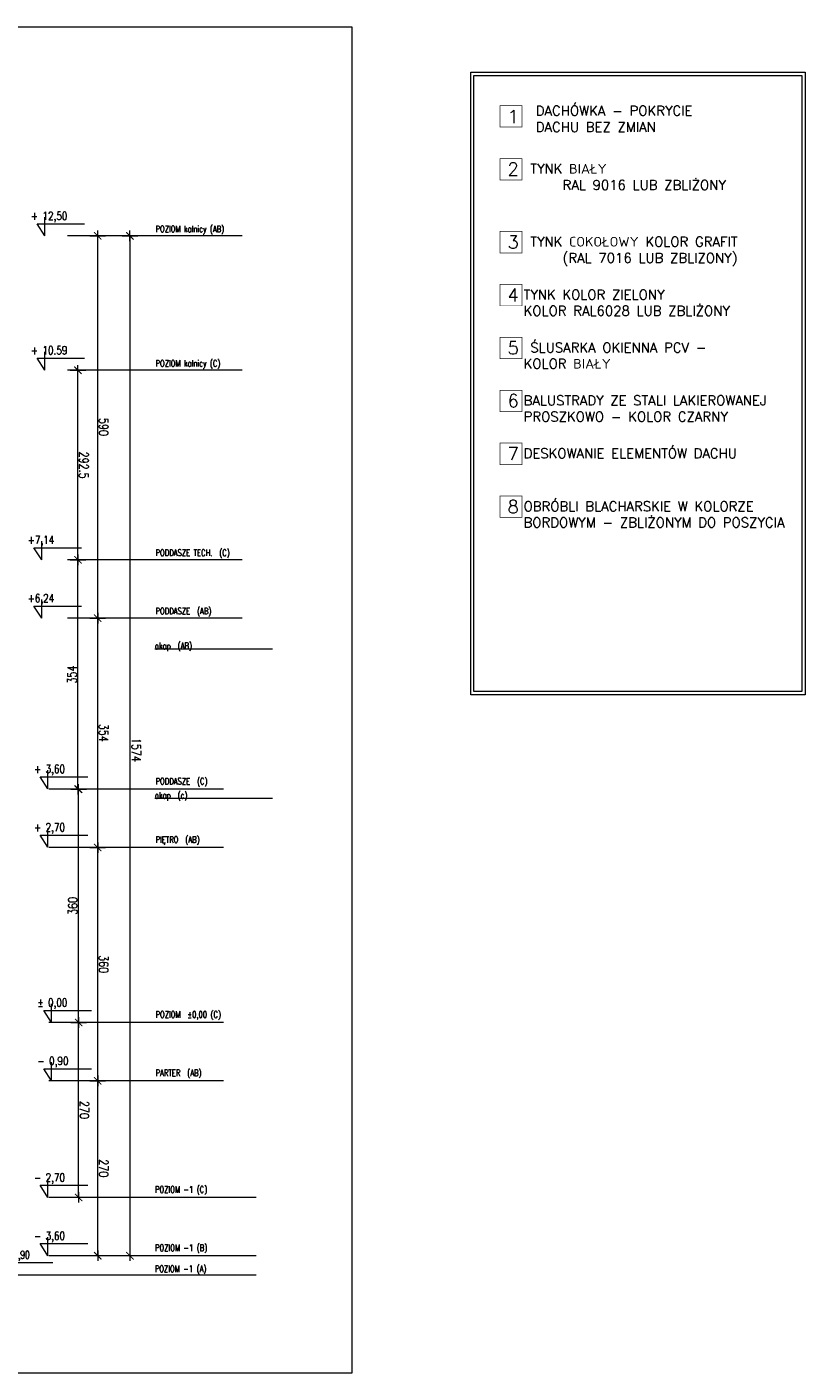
# Model space of a CAD drawing. Header units: millimetres. Extents: x -82287 to 177822, y -399756 to 0.
# Tile 80 of 228: x 82249 to 83450, y -241777 to -239700. Entities that reach past the tile are written whole.
import ezdxf
from ezdxf.enums import TextEntityAlignment as Align

# ---------------------------------------------------------------- set-up
doc = ezdxf.new("R2010")
doc.units = ezdxf.units.MM
doc.header["$MEASUREMENT"] = 0
doc.layers.get('DEFPOINTS').update_dxf_attribs({"lineweight": 50})
doc.layers.add('FL_XREF', color=252, linetype='Continuous')
for name, color, linetype, lineweight in [('SUŁOSZOWA - PB 21 03$0$! opisy okien elewacja', 251, 'Continuous', 0), ('SUŁOSZOWA - PB 21 03$0$!! 0_bloki rzędnych', 251, 'Continuous', 0), ('SUŁOSZOWA - PB 21 03$0$!! 0_Opis_pom', 251, 'Continuous', 0), ('SUŁOSZOWA - PB 21 03$0$!! 1_OPIS POM NOWE', 251, 'Continuous', 0), ('SUŁOSZOWA - PB 21 03$0$!!_1  OPISY ELEWACJE', 251, 'Continuous', 0), ('SUŁOSZOWA - PB 21 03$0$0-rzedne-blok', 251, 'Continuous', 0), ('SUŁOSZOWA - PB 21 03$0$Ramka', 251, 'Continuous', 0)]:
    doc.layers.add(name, color=color, linetype=linetype, lineweight=lineweight)
doc.layers.add('SUŁOSZOWA - PB 21 03$0$ND', color=251, linetype='Continuous', lineweight=0, plot=False)
doc.styles.add('SUŁOSZOWA - PB 21 03$0$ARIAL', font='tahoma.ttf')
doc.styles.add('SUŁOSZOWA - PB 21 03$0$DEUTSCH', font='SIMPLEX8')
doc.styles.add('SUŁOSZOWA - PB 21 03$0$SIMPLEX', font='simplex.shx', dxfattribs={"width": 0.77})
doc.styles.add('SUŁOSZOWA - PB 21 03$0$TXT', font='simplex.shx')
doc.dimstyles.new('SUŁOSZOWA - PB 21 03$0$OL PB 100', dxfattribs={"dimscale": 4, "dimtxt": 3.5, "dimasz": 0.2, "dimexe": 10, "dimexo": 10, "dimgap": 0.5, "dimtad": 1, "dimdec": 1, "dimrnd": 0.5, "dimzin": 9, "dimdsep": 46, "dimtxsty": 'SUŁOSZOWA - PB 21 03$0$SIMPLEX', "dimblk": 'SUŁOSZOWA - PB 21 03$0$thick_MSz', "dimcen": 0.05, "dimdle": 8, "dimse1": 1, "dimse2": 1, "dimclrd": 256, "dimclre": 256, "dimclrt": 3, "dimadec": 1, "dimazin": 2, "dimtfac": 1, "dimtdec": 1, "dimtix": 1, "dimtofl": 0, "dimtmove": 2, "dimatfit": 3, "dimldrblk": 'SUŁOSZOWA - PB 21 03$0$thick_MSz', "dimfxl": 10, "dimfxlon": 1, "dimtolj": 1, "dimlwd": -1, "dimlwe": -1, "dimarcsym": 0})

# ---------------------------------------------------------------- blocks, each defined once
blk = doc.blocks.new('SUŁOSZOWA - PB 21 03$0$thick_MSz')
for p, q in [((-10, 0), (10, 0)), ((0, 15), (0, -15))]:
    blk.add_line(p, q)
at = {"const_width": 2, "elevation": 2}
blk.add_lwpolyline([(-7.1, -7.1), (7.1, 7.1)], dxfattribs=at)
blk = doc.blocks.new('*D72')
at = {"layer": 'DEFPOINTS', "color": 0, "ltscale": 100, "transparency": 16777216}
for p in [(15576.3, 8739.9), (15576.3, 8648.5), (15846.3, 8648.5)]:
    blk.add_point(p, dxfattribs=at)
at = {"layer": 'SUŁOSZOWA - PB 21 03$0$ND', "ltscale": 100, "transparency": 16777216}
blk.add_line((15845.5, 8739.9), (15577.1, 8739.9), dxfattribs=at)
at = {"layer": 'SUŁOSZOWA - PB 21 03$0$ND', "ltscale": 100, "transparency": 16777216, "xscale": 0.8, "yscale": 0.8, "zscale": 0.8}
for p, rotation in [((15576.3, 8739.9), 180.0000000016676), ((15846.3, 8739.9), 1.667546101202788e-09)]:
    blk.add_blockref('SUŁOSZOWA - PB 21 03$0$thick_MSz', p, dxfattribs=dict(at, rotation=rotation))
at = {"layer": 'SUŁOSZOWA - PB 21 03$0$ND', "color": 3, "ltscale": 100, "transparency": 16777216, "insert": (15711.3, 8748.9), "char_height": 14, "attachment_point": 5, "rotation": 0, "style": 'SUŁOSZOWA - PB 21 03$0$SIMPLEX'}
blk.add_mtext('\\A1;270', dxfattribs=at)
blk = doc.blocks.new('SUŁOSZOWA - PB 21 03$0$D_kota')
for p, q in [((8.7, 0), (8.7, 23)), ((-0.8, 15), (8.7, 15)), ((8.7, 0), (-0.8, 15))]:
    blk.add_line(p, q)
blk.add_lwpolyline([(-0.8, 15), (57.9, 15)])
at = {"style": 'SUŁOSZOWA - PB 21 03$0$DEUTSCH', "width": 0.8}
blk.add_attdef('POZ.ARCH', (7.3, 19.7), '', height=10, dxfattribs=at)
blk = doc.blocks.new('*D73')
at = {"layer": 'DEFPOINTS', "color": 0, "ltscale": 100, "transparency": 16777216}
for p in [(15846.3, 8789.5), (14272.3, 8752.2), (15846.3, 8606.6)]:
    blk.add_point(p, dxfattribs=at)
at = {"layer": 'SUŁOSZOWA - PB 21 03$0$ND', "ltscale": 100, "transparency": 16777216}
blk.add_line((14273.1, 8789.5), (15845.5, 8789.5), dxfattribs=at)
at = {"layer": 'SUŁOSZOWA - PB 21 03$0$ND', "ltscale": 100, "transparency": 16777216, "xscale": 0.8, "yscale": 0.8, "zscale": 0.8}
for p, rotation in [((14272.3, 8789.5), 180.0000000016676), ((15846.3, 8789.5), 1.667517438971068e-09)]:
    blk.add_blockref('SUŁOSZOWA - PB 21 03$0$thick_MSz', p, dxfattribs=dict(at, rotation=rotation))
at = {"layer": 'SUŁOSZOWA - PB 21 03$0$ND', "color": 3, "ltscale": 100, "transparency": 16777216, "insert": (15065.7, 8799.5), "char_height": 14, "attachment_point": 5, "rotation": 0, "style": 'SUŁOSZOWA - PB 21 03$0$SIMPLEX'}
blk.add_mtext('\\A1;1574', dxfattribs=at)
blk = doc.blocks.new('*D74')
at = {"layer": 'DEFPOINTS', "color": 0, "ltscale": 100, "transparency": 16777216}
for p in [(15216.3, 8739.9), (15216.3, 8648.5), (15576.3, 8648.5)]:
    blk.add_point(p, dxfattribs=at)
at = {"layer": 'SUŁOSZOWA - PB 21 03$0$ND', "ltscale": 100, "transparency": 16777216}
blk.add_line((15575.5, 8739.9), (15217.1, 8739.9), dxfattribs=at)
at = {"layer": 'SUŁOSZOWA - PB 21 03$0$ND', "ltscale": 100, "transparency": 16777216, "xscale": 0.8, "yscale": 0.8, "zscale": 0.8}
for p, rotation in [((15216.3, 8739.9), 180.0000000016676), ((15576.3, 8739.9), 1.667546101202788e-09)]:
    blk.add_blockref('SUŁOSZOWA - PB 21 03$0$thick_MSz', p, dxfattribs=dict(at, rotation=rotation))
at = {"layer": 'SUŁOSZOWA - PB 21 03$0$ND', "color": 3, "ltscale": 100, "transparency": 16777216, "insert": (15396.3, 8748.9), "char_height": 14, "attachment_point": 5, "rotation": 0, "style": 'SUŁOSZOWA - PB 21 03$0$SIMPLEX'}
blk.add_mtext('\\A1;360', dxfattribs=at)
blk = doc.blocks.new('*D75')
at = {"layer": 'DEFPOINTS', "color": 0, "ltscale": 100, "transparency": 16777216}
for p in [(14862.3, 8739.9), (14862.3, 8648.6), (15216.3, 8648.5)]:
    blk.add_point(p, dxfattribs=at)
at = {"layer": 'SUŁOSZOWA - PB 21 03$0$ND', "ltscale": 100, "transparency": 16777216}
blk.add_line((15215.5, 8739.9), (14863.1, 8739.9), dxfattribs=at)
at = {"layer": 'SUŁOSZOWA - PB 21 03$0$ND', "ltscale": 100, "transparency": 16777216, "xscale": 0.8, "yscale": 0.8, "zscale": 0.8}
for p, rotation in [((14862.3, 8739.9), 180.0000000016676), ((15216.3, 8739.9), 1.667546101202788e-09)]:
    blk.add_blockref('SUŁOSZOWA - PB 21 03$0$thick_MSz', p, dxfattribs=dict(at, rotation=rotation))
at = {"layer": 'SUŁOSZOWA - PB 21 03$0$ND', "color": 3, "ltscale": 100, "transparency": 16777216, "insert": (15039.3, 8748.9), "char_height": 14, "attachment_point": 5, "rotation": 0, "style": 'SUŁOSZOWA - PB 21 03$0$SIMPLEX'}
blk.add_mtext('\\A1;354', dxfattribs=at)
blk = doc.blocks.new('*D76')
at = {"layer": 'DEFPOINTS', "color": 0, "ltscale": 100, "transparency": 16777216}
for p in [(14272.3, 8739.9), (14272.3, 8693), (14862.3, 8648.6)]:
    blk.add_point(p, dxfattribs=at)
at = {"layer": 'SUŁOSZOWA - PB 21 03$0$ND', "ltscale": 100, "transparency": 16777216}
blk.add_line((14861.5, 8739.9), (14273.1, 8739.9), dxfattribs=at)
at = {"layer": 'SUŁOSZOWA - PB 21 03$0$ND', "ltscale": 100, "transparency": 16777216, "xscale": 0.8, "yscale": 0.8, "zscale": 0.8}
for p, rotation in [((14272.3, 8739.9), 180.0000000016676), ((14862.3, 8739.9), 1.667546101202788e-09)]:
    blk.add_blockref('SUŁOSZOWA - PB 21 03$0$thick_MSz', p, dxfattribs=dict(at, rotation=rotation))
at = {"layer": 'SUŁOSZOWA - PB 21 03$0$ND', "color": 3, "ltscale": 100, "transparency": 16777216, "insert": (14567.3, 8748.9), "char_height": 14, "attachment_point": 5, "rotation": 0, "style": 'SUŁOSZOWA - PB 21 03$0$SIMPLEX'}
blk.add_mtext('\\A1;590', dxfattribs=at)
blk = doc.blocks.new('*D77')
at = {"layer": 'DEFPOINTS', "color": 0, "ltscale": 100, "transparency": 16777216}
for p in [(15486.3, 8710.4), (15486.3, 8648.5), (15756.3, 8648.5)]:
    blk.add_point(p, dxfattribs=at)
at = {"layer": 'SUŁOSZOWA - PB 21 03$0$ND', "ltscale": 100, "transparency": 16777216}
blk.add_line((15755.5, 8710.4), (15487.1, 8710.4), dxfattribs=at)
at = {"layer": 'SUŁOSZOWA - PB 21 03$0$ND', "ltscale": 100, "transparency": 16777216, "xscale": 0.8, "yscale": 0.8, "zscale": 0.8}
for p, rotation in [((15486.3, 8710.4), 180.0000000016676), ((15756.3, 8710.4), 1.667546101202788e-09)]:
    blk.add_blockref('SUŁOSZOWA - PB 21 03$0$thick_MSz', p, dxfattribs=dict(at, rotation=rotation))
at = {"layer": 'SUŁOSZOWA - PB 21 03$0$ND', "color": 3, "ltscale": 100, "transparency": 16777216, "insert": (15621.3, 8719.4), "char_height": 14, "attachment_point": 5, "rotation": 0, "style": 'SUŁOSZOWA - PB 21 03$0$SIMPLEX'}
blk.add_mtext('\\A1;270', dxfattribs=at)
blk = doc.blocks.new('*D78')
at = {"layer": 'DEFPOINTS', "color": 0, "ltscale": 100, "transparency": 16777216}
for p in [(15126.3, 8710.4), (15126.3, 8648.5), (15486.3, 8648.5)]:
    blk.add_point(p, dxfattribs=at)
at = {"layer": 'SUŁOSZOWA - PB 21 03$0$ND', "ltscale": 100, "transparency": 16777216}
blk.add_line((15485.5, 8710.4), (15127.1, 8710.4), dxfattribs=at)
at = {"layer": 'SUŁOSZOWA - PB 21 03$0$ND', "ltscale": 100, "transparency": 16777216, "xscale": 0.8, "yscale": 0.8, "zscale": 0.8, "rotation": 180}
blk.add_blockref('SUŁOSZOWA - PB 21 03$0$thick_MSz', (15126.3, 8710.4), dxfattribs=at)
at = {"layer": 'SUŁOSZOWA - PB 21 03$0$ND', "ltscale": 100, "transparency": 16777216, "xscale": 0.8, "yscale": 0.8, "zscale": 0.8}
blk.add_blockref('SUŁOSZOWA - PB 21 03$0$thick_MSz', (15486.3, 8710.4), dxfattribs=at)
at = {"layer": 'SUŁOSZOWA - PB 21 03$0$ND', "color": 3, "ltscale": 100, "transparency": 16777216, "insert": (15306.3, 8701.4), "char_height": 14, "attachment_point": 5, "rotation": 180, "style": 'SUŁOSZOWA - PB 21 03$0$SIMPLEX'}
blk.add_mtext('\\A1;360', dxfattribs=at)
blk = doc.blocks.new('*D79')
at = {"layer": 'DEFPOINTS', "color": 0, "ltscale": 100, "transparency": 16777216}
for p in [(14772.3, 8709.4), (14772.3, 8648.5), (15126.3, 8648.5)]:
    blk.add_point(p, dxfattribs=at)
at = {"layer": 'SUŁOSZOWA - PB 21 03$0$ND', "ltscale": 100, "transparency": 16777216}
blk.add_line((15125.5, 8709.4), (14773.1, 8709.4), dxfattribs=at)
at = {"layer": 'SUŁOSZOWA - PB 21 03$0$ND', "ltscale": 100, "transparency": 16777216, "xscale": 0.8, "yscale": 0.8, "zscale": 0.8, "rotation": 180}
blk.add_blockref('SUŁOSZOWA - PB 21 03$0$thick_MSz', (14772.3, 8709.4), dxfattribs=at)
at = {"layer": 'SUŁOSZOWA - PB 21 03$0$ND', "ltscale": 100, "transparency": 16777216, "xscale": 0.8, "yscale": 0.8, "zscale": 0.8}
blk.add_blockref('SUŁOSZOWA - PB 21 03$0$thick_MSz', (15126.3, 8709.4), dxfattribs=at)
at = {"layer": 'SUŁOSZOWA - PB 21 03$0$ND', "color": 3, "ltscale": 100, "transparency": 16777216, "insert": (14949.3, 8700.4), "char_height": 14, "attachment_point": 5, "rotation": 180, "style": 'SUŁOSZOWA - PB 21 03$0$SIMPLEX'}
blk.add_mtext('\\A1;354', dxfattribs=at)
blk = doc.blocks.new('*D80')
at = {"layer": 'DEFPOINTS', "color": 0, "ltscale": 100, "transparency": 16777216}
for p in [(14479.8, 8709.4), (14479.8, 8593.5), (14772.3, 8593.5)]:
    blk.add_point(p, dxfattribs=at)
at = {"layer": 'SUŁOSZOWA - PB 21 03$0$ND', "ltscale": 100, "transparency": 16777216}
blk.add_line((14771.5, 8709.4), (14480.6, 8709.4), dxfattribs=at)
at = {"layer": 'SUŁOSZOWA - PB 21 03$0$ND', "ltscale": 100, "transparency": 16777216, "xscale": 0.8, "yscale": 0.8, "zscale": 0.8, "rotation": 180}
blk.add_blockref('SUŁOSZOWA - PB 21 03$0$thick_MSz', (14479.8, 8709.4), dxfattribs=at)
at = {"layer": 'SUŁOSZOWA - PB 21 03$0$ND', "ltscale": 100, "transparency": 16777216, "xscale": 0.8, "yscale": 0.8, "zscale": 0.8}
blk.add_blockref('SUŁOSZOWA - PB 21 03$0$thick_MSz', (14772.3, 8709.4), dxfattribs=at)
at = {"layer": 'SUŁOSZOWA - PB 21 03$0$ND', "color": 3, "ltscale": 100, "transparency": 16777216, "insert": (14626.1, 8718.4), "char_height": 14, "attachment_point": 5, "style": 'SUŁOSZOWA - PB 21 03$0$SIMPLEX'}
blk.add_mtext('\\A1;292.5', dxfattribs=at)
blk = doc.blocks.new('SUŁOSZOWA - PB 21 03$0$POZIOMY BLOK')
for p, q in [((14909.91, 9009.49), (14909.91, 8828.06)), ((15140.67, 9009.49), (15140.67, 8828.06)), ((15756.32, 8984.49), (15756.32, 8664.25)), ((15846.32, 8984.49), (15846.32, 8664.25)), ((15876.32, 8984.49), (15876.32, 8664.25)), ((14272.32, 8962.8), (14272.32, 8693.05)), ((14479.8, 8962.8), (14479.8, 8693.05)), ((14772.32, 8962.8), (14772.32, 8693.05)), ((14862.32, 8962.8), (14862.32, 8693.05)), ((15126.32, 8934), (15126.32, 8664.25)), ((15216.32, 8934), (15216.32, 8664.25)), ((15486.32, 8934), (15486.32, 8664.25)), ((15576.32, 8934), (15576.32, 8664.25)), ((15876.32, 8682.25), (15876.32, 8611.49))]:
    blk.add_line(p, q)
at = {"layer": 'SUŁOSZOWA - PB 21 03$0$0-rzedne-blok'}
ref = blk.add_blockref('SUŁOSZOWA - PB 21 03$0$D_kota', (15486.32, 8657.67), dxfattribs=dict(at, xscale=1.250000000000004, yscale=1.250000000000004, zscale=1.250000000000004, rotation=90))
ref.add_attrib('POZ.ARCH', '%%p 0,00  ', (15461.74, 8646.85), dxfattribs={"layer": '0', "height": 12.5, "rotation": 90, "style": 'SUŁOSZOWA - PB 21 03$0$DEUTSCH', "width": 0.8})
ref = blk.add_blockref('SUŁOSZOWA - PB 21 03$0$D_kota', (15576.32, 8657.67), dxfattribs=dict(at, xscale=1.250000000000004, yscale=1.250000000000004, zscale=1.250000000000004, rotation=90))
ref.add_attrib('POZ.ARCH', '- 0,90  ', (15551.74, 8646.85), dxfattribs={"layer": '0', "height": 12.5, "rotation": 90, "style": 'SUŁOSZOWA - PB 21 03$0$DEUTSCH', "width": 0.8})
ref = blk.add_blockref('SUŁOSZOWA - PB 21 03$0$D_kota', (14272.32, 8647.32), dxfattribs=dict(at, xscale=1.250000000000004, yscale=1.250000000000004, zscale=1.250000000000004, rotation=90))
ref.add_attrib('POZ.ARCH', '+ 12,50', (14247.74, 8636.49), dxfattribs={"layer": '0', "height": 12.5, "rotation": 90, "style": 'SUŁOSZOWA - PB 21 03$0$DEUTSCH', "width": 0.8})
ref = blk.add_blockref('SUŁOSZOWA - PB 21 03$0$D_kota', (14479.8, 8647.32), dxfattribs=dict(at, xscale=1.250000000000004, yscale=1.250000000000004, zscale=1.250000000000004, rotation=90))
ref.add_attrib('POZ.ARCH', '+ 10.59', (14455.22, 8636.49), dxfattribs={"layer": '0', "height": 12.5, "rotation": 90, "style": 'SUŁOSZOWA - PB 21 03$0$DEUTSCH', "width": 0.8})
ref = blk.add_blockref('SUŁOSZOWA - PB 21 03$0$D_kota', (14772.32, 8642.51), dxfattribs=dict(at, xscale=1.250000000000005, yscale=1.250000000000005, zscale=1.250000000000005, rotation=90))
ref.add_attrib('POZ.ARCH', '+7,14', (14747.74, 8631.68), dxfattribs={"layer": '0', "height": 12.5, "rotation": 90, "style": 'SUŁOSZOWA - PB 21 03$0$DEUTSCH', "width": 0.8})
ref = blk.add_blockref('SUŁOSZOWA - PB 21 03$0$D_kota', (14862.32, 8642.51), dxfattribs=dict(at, xscale=1.250000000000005, yscale=1.250000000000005, zscale=1.250000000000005, rotation=90))
ref.add_attrib('POZ.ARCH', '+6,24', (14837.74, 8631.68), dxfattribs={"layer": '0', "height": 12.5, "rotation": 90, "style": 'SUŁOSZOWA - PB 21 03$0$DEUTSCH', "width": 0.8})
ref = blk.add_blockref('SUŁOSZOWA - PB 21 03$0$D_kota', (15125.85, 8652.26), dxfattribs=dict(at, xscale=1.250000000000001, yscale=1.250000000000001, zscale=1.250000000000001, rotation=89.99999992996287))
ref.add_attrib('POZ.ARCH', '+ 3,60', (15101.27, 8641.44), dxfattribs={"layer": '0', "height": 12.5, "rotation": 90, "style": 'SUŁOSZOWA - PB 21 03$0$DEUTSCH', "width": 0.8})
ref = blk.add_blockref('SUŁOSZOWA - PB 21 03$0$D_kota', (15215.85, 8652.26), dxfattribs=dict(at, xscale=1.250000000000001, yscale=1.250000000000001, zscale=1.250000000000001, rotation=89.99999992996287))
ref.add_attrib('POZ.ARCH', '+ 2,70', (15191.27, 8641.44), dxfattribs={"layer": '0', "height": 12.5, "rotation": 90, "style": 'SUŁOSZOWA - PB 21 03$0$DEUTSCH', "width": 0.8})
ref = blk.add_blockref('SUŁOSZOWA - PB 21 03$0$D_kota', (15756.32, 8652.26), dxfattribs=dict(at, xscale=1.250000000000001, yscale=1.250000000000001, zscale=1.250000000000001, rotation=89.99999992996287))
ref.add_attrib('POZ.ARCH', '- 2,70', (15731.74, 8641.44), dxfattribs={"layer": '0', "height": 12.5, "rotation": 90, "style": 'SUŁOSZOWA - PB 21 03$0$DEUTSCH', "width": 0.8})
ref = blk.add_blockref('SUŁOSZOWA - PB 21 03$0$D_kota', (15846.32, 8652.26), dxfattribs=dict(at, xscale=1.250000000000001, yscale=1.250000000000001, zscale=1.250000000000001, rotation=89.99999992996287))
ref.add_attrib('POZ.ARCH', '- 3,60', (15821.74, 8641.44), dxfattribs={"layer": '0', "height": 12.5, "rotation": 90, "style": 'SUŁOSZOWA - PB 21 03$0$DEUTSCH', "width": 0.8})
ref = blk.add_blockref('SUŁOSZOWA - PB 21 03$0$D_kota', (15875.5, 8597.99), dxfattribs=dict(at, xscale=1.250000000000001, yscale=1.250000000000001, zscale=1.250000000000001, rotation=89.99999992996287))
ref.add_attrib('POZ.ARCH', '- 3,90', (15850.92, 8587.16), dxfattribs={"layer": '0', "height": 12.5, "rotation": 90, "style": 'SUŁOSZOWA - PB 21 03$0$DEUTSCH', "width": 0.8})
at = {"style": 'SUŁOSZOWA - PB 21 03$0$SIMPLEX', "width": 0.77}
for s, p in [('POZIOM kalnicy (AB)', (14266.63, 8829.03, -0.04)), ('POZIOM kalnicy (C)', (14474.11, 8829.03, -0.04)), ('PODDASZE TECH.  (C)', (14766.35, 8829.03, -0.04)), ('POZIOM  %%P0,00 (C)', (15478.99, 8829.03, -0.04)), ('PODDASZE  (AB)', (14856.35, 8829.03, -0.04)), ('PODDASZE  (C)', (15118.99, 8829.03, -0.04)), ('PIĘTRO  (AB)', (15208.99, 8829.03, -0.04)), ('PARTER  (AB)', (15568.99, 8829.03, -0.04)), ('POZIOM -1 (C)', (15748.99, 8828.23, -0.04)), ('POZIOM -1 (B)', (15838.99, 8828.23, -0.04)), ('POZIOM -1 (A)', (15871.38, 8827.97, -0.04)), ('okap  (AB)', (14909.91, 8828.06)), ('okap  (c)', (15140.67, 8828.06))]:
    blk.add_text(s, height=10, rotation=90, dxfattribs=at).set_placement(p)
at = {"layer": 'SUŁOSZOWA - PB 21 03$0$ND', "ltscale": 100}
dim = blk.add_linear_dim(base=(15846.32, 8789.48), p1=(14272.32, 8752.23), p2=(15846.32, 8606.6), angle=180, dimstyle='SUŁOSZOWA - PB 21 03$0$OL PB 100', dxfattribs=at)
dim.commit()
dim.dimension.update_dxf_attribs({"geometry": '*D73', "text_midpoint": (15065.71, 8799.48), "dimtype": 160})
for base, p1, p2, picture, middle in [((14272.32, 8739.89), (14862.32, 8648.65), (14272.32, 8693.05), '*D76', (14567.32, 8748.89)), ((14862.32, 8739.89), (15216.32, 8648.52), (14862.32, 8648.65), '*D75', (15039.32, 8748.89)), ((15216.32, 8739.89), (15576.32, 8648.52), (15216.32, 8648.52), '*D74', (15396.32, 8748.89)), ((15576.32, 8739.89), (15846.32, 8648.52), (15576.32, 8648.52), '*D72', (15711.32, 8748.89)), ((15486.32, 8710.39), (15756.32, 8648.52), (15486.32, 8648.52), '*D77', (15621.32, 8719.39)), ((14772.32, 8709.43), (15126.32, 8648.52), (14772.32, 8648.52), '*D79', (14949.32, 8700.43)), ((15126.32, 8710.39), (15486.32, 8648.52), (15126.32, 8648.52), '*D78', (15306.32, 8701.39))]:
    dim = blk.add_linear_dim(base=base, p1=p1, p2=p2, angle=180, dimstyle='SUŁOSZOWA - PB 21 03$0$OL PB 100', dxfattribs=at)
    dim.commit()
    dim.dimension.update_dxf_attribs({"geometry": picture, "text_midpoint": middle})
dim = blk.add_linear_dim(base=(14479.8, 8709.43), p1=(14772.32, 8593.49), p2=(14479.8, 8593.49), dimstyle='SUŁOSZOWA - PB 21 03$0$OL PB 100', dxfattribs=at)
dim.commit()
dim.dimension.update_dxf_attribs({"geometry": '*D80', "text_midpoint": (14626.06, 8718.43)})
blk = doc.blocks.new('SUŁOSZOWA - PB 21 03')
at = {"layer": 'SUŁOSZOWA - PB 21 03$0$! opisy okien elewacja'}
blk.add_lwpolyline([(82687.95751, -241830.32956), (75348.20682, -241830.32956), (75348.20682, -239752.90582), (82687.95751, -239752.90582)], close=True, dxfattribs=at)
at = {"layer": 'SUŁOSZOWA - PB 21 03$0$!!_1  OPISY ELEWACJE', "const_width": 1}
for points in [[(82916.62657, -239874.34959), (82950.4139, -239874.34959), (82950.4139, -239907.44487), (82916.62657, -239907.44487)], [(82916.62657, -239874.34959), (82950.4139, -239874.34959), (82950.4139, -239907.44487), (82916.62657, -239907.44487)], [(82916.62657, -239956.0042), (82950.4139, -239956.0042), (82950.4139, -239989.09949), (82916.62657, -239989.09949)], [(82916.62657, -239956.0042), (82950.4139, -239956.0042), (82950.4139, -239989.09949), (82916.62657, -239989.09949)], [(82916.62657, -240068.5869), (82950.4139, -240068.5869), (82950.4139, -240101.68219), (82916.62657, -240101.68219)], [(82916.62657, -240068.5869), (82950.4139, -240068.5869), (82950.4139, -240101.68219), (82916.62657, -240101.68219)], [(82916.62657, -240150.24151), (82950.4139, -240150.24151), (82950.4139, -240183.3368), (82916.62657, -240183.3368)], [(82916.62657, -240150.24151), (82950.4139, -240150.24151), (82950.4139, -240183.3368), (82916.62657, -240183.3368)], [(82916.62657, -240231.89613), (82950.4139, -240231.89613), (82950.4139, -240264.99141), (82916.62657, -240264.99141)], [(82916.62657, -240231.89613), (82950.4139, -240231.89613), (82950.4139, -240264.99141), (82916.62657, -240264.99141)], [(82916.62657, -240313.55074), (82950.4139, -240313.55074), (82950.4139, -240346.64603), (82916.62657, -240346.64603)], [(82916.62657, -240313.55074), (82950.4139, -240313.55074), (82950.4139, -240346.64603), (82916.62657, -240346.64603)], [(82916.62657, -240395.20535), (82950.4139, -240395.20535), (82950.4139, -240428.30064), (82916.62657, -240428.30064)], [(82916.62657, -240395.20535), (82950.4139, -240395.20535), (82950.4139, -240428.30064), (82916.62657, -240428.30064)], [(82916.62657, -240476.85997), (82950.4139, -240476.85997), (82950.4139, -240509.95525), (82916.62657, -240509.95525)], [(82916.62657, -240476.85997), (82950.4139, -240476.85997), (82950.4139, -240509.95525), (82916.62657, -240509.95525)]]:
    blk.add_lwpolyline(points, close=True, dxfattribs=at)
at = {"layer": 'SUŁOSZOWA - PB 21 03$0$Ramka', "color": 2}
for points in [[(82871.43491, -239822.94444), (83387.43161, -239822.94444), (83387.43161, -240783.71477), (82871.43491, -240783.71477)], [(82876.43491, -239827.94444), (83382.43161, -239827.94444), (83382.43161, -240778.71477), (82876.43491, -240778.71477)], [(82876.43491, -239827.94444), (83382.43161, -239827.94444), (83382.43161, -240778.71477), (82876.43491, -240778.71477)]]:
    blk.add_lwpolyline(points, close=True, dxfattribs=at)
at = {"layer": 'SUŁOSZOWA - PB 21 03$0$!! 0_bloki rzędnych', "linetype": 'Continuous', "rotation": 270}
blk.add_blockref('SUŁOSZOWA - PB 21 03$0$POZIOMY BLOK', (73556.06522, -225803.02803), dxfattribs=at)
at = {"layer": 'SUŁOSZOWA - PB 21 03$0$!! 0_Opis_pom', "ltscale": 0.7, "style": 'SUŁOSZOWA - PB 21 03$0$ARIAL'}
for tag, p in [('B0,19', (52679.2094, -194257.55204)), ('B2,14', (73874.0461, -194402.0887)), ('B1,21', (60405.50261, -194427.18207)), ('B2,12', (73342.49259, -194413.89249)), ('A1,16', (59129.54925, -194448.08429)), ('B1/17', (59524.53699, -194450.37428)), ('B1,19', (59914.81903, -194448.15658)), ('1,23', (61575.22173, -194450.37428)), ('B2,11', (73069.01144, -194438.89383)), ('B2,16', (75195.07765, -194441.83446)), ('B0,15', (51514.15008, -194461.8073)), ('A1,1', (58808.06672, -194460.94161)), ('1,22', (60947.33929, -194456.1144)), ('B2,17', (75506.7465, -194471.3759)), ('B2,19.1', (76701.67035, -194466.03695)), ('B3,7', (87459.81312, -194465.07097)), ('B3,3', (88235.73906, -194465.79732)), ('B0,18', (52071.43815, -194478.40179)), ('B1,18', (59715.51745, -194473.87108)), ('B1,20', (60198.53687, -194490.17374)), ('B2,10', (72728.63362, -194489.37283)), ('B2,15', (74566.38885, -194487.81114)), ('B3,6', (86826.65132, -194483.15512)), ('B3,8', (90006.66539, -194478.47972)), ('A0,6', (49094.40602, -194505.72387)), ('A1,6', (58565.96262, -194514.50753)), ('A2,5', (72452.45009, -194505.90583)), ('B2,13', (73649.91716, -194500.01242)), ('A0,5', (49399.71914, -194533.19455)), ('A0,4', (49692.81919, -194517.93289)), ('A0,3', (49906.53818, -194524.03766)), ('B0,20', (53125.45224, -194527.8835)), ('B0,21', (53847.26622, -194535.08002)), ('B0,22', (54187.56644, -194519.04308)), ('B1,1', (61908.24378, -194515.48656)), ('B1,3', (62229.35503, -194604.49851)), ('B2,18', (75922.43604, -194612.23635)), ('B2,19', (77152.69039, -194617.53776)), ('A3,4', (85509.27934, -194642.47136)), ('B0,24B', (54824.42896, -194684.26784)), ('B1,4', (63476.45184, -194691.11207)), ('B0,13', (50367.63944, -194706.5583)), ('B0,16', (51457.40872, -194704.43091)), ('B0,17', (51897.58569, -194706.77195)), ('A2,4', (71695.75649, -194707.44268)), ('B0,23', (54542.05776, -194742.93939)), ('A1,5', (58149.22649, -194724.80163)), ('A2.1', (72371.45884, -194731.56251)), ('A1,2', (58744.42262, -194746.622)), ('B1,2D', (60756.29674, -194750.92727)), ('A1,15', (59129.54925, -194780.73348)), ('B0,14', (50962.60809, -194789.06568)), ('B1,4', (63483.03852, -194791.04365)), ('A3.1', (86079.08704, -194786.62422)), ('A0,2', (49295.91259, -194810.95246)), ('B0,7', (52851.95551, -194845.56115)), ('B1,2B', (62374.83512, -194841.86715)), ('B2.7', (74548.27897, -194836.12781)), ('B3,2', (89035.72921, -194837.99287)), ('B1,2A', (61803.35407, -194869.27513)), ('B0,8', (51561.38742, -194890.27848)), ('A1,3', (58810.05243, -195008.83917)), ('A3.2', (86016.50296, -195004.88875)), ('A0,1', (49914.27925, -195025.82804)), ('A0,10', (49695.87246, -195042.9259)), ('B0,17', (51225.06492, -195049.74007)), ('B0,6', (52110.41055, -195069.39267)), ('B1,8', (61403.63433, -195071.25189)), ('A2.2', (72371.45884, -195070.78713)), ('B2.2', (74976.1855, -195068.47988)), ('A0,7', (49042.50308, -195082.6056)), ('B3,11', (88623.94853, -195099.23575)), ('B3,4', (87612.56208, -195132.78192)), ('B3,5', (86839.47632, -195174.05241)), ('B0,12', (50313.60595, -195207.52936)), ('B0,11', (50726.178, -195219.06638)), ('B3,10', (89778.42161, -195220.68871)), ('B1,6', (63686.26823, -195231.3997)), ('B0,10', (51476.34179, -195259.44699)), ('B0,24A', (54359.17011, -195245.97867)), ('A1,4', (58093.66276, -195250.96213)), ('B3,9', (90479.74099, -195260.18621)), ('A0,11', (49643.96951, -195271.84772)), ('B1,14', (59332.54805, -195280.73534)), ('A0,8', (49042.50308, -195293.21363)), ('B0,9', (51798.4912, -195291.17482)), ('B2,21', (75970.16114, -195290.81005)), ('B0,3', (52068.59538, -195319.60465)), ('B1,13', (60186.62513, -195314.46953)), ('B1,10', (60892.94126, -195319.45825)), ('B1,5', (63419.22943, -195317.21026)), ('A2.3', (71832.37045, -195318.78232)), ('B2,9', (73175.51251, -195317.21162)), ('B2,4', (74493.5947, -195318.7733)), ('B2,3', (74674.2815, -195319.28036)), ('A3,3', (85569.83931, -195318.78232)), ('B1,9', (61058.12383, -195344.48743)), ('B2,8', (73894.209, -195338.18956)), ('B2,20', (77211.021, -195343.82367)), ('B3,1', (88723.65615, -195329.98594)), ('B0,2', (52227.2348, -195357.98297)), ('B2.1', (75304.74121, -195348.36327)), ('B1,2C', (61827.40698, -195369.02625)), ('B1,7', (62134.52151, -195372.05069)), ('B0,1', (53061.17304, -195403.85659)), ('A0,9', (49001.50444, -195413.15723)), ('A0,12', (49689.76592, -195485.50737)), ('B0,4', (52224.78303, -195500.96352)), ('B2,5', (74686.48999, -195507.24036)), ('B1,11', (61050.00078, -195512.89565)), ('B1,12', (60864.00751, -195544.00738)), ('B2,6', (74499.29165, -195549.55175)), ('B0,5', (52066.14362, -195556.83806)), ('C2,2', (74812.78942, -195865.8959)), ('C1,3', (61091.58871, -195973.27844)), ('C0,2A', (52278.30875, -196050.48297)), ('C0,1', (52808.36775, -196132.34208)), ('C1,2', (61690.27405, -196439.72387)), ('C1,1', (62060.59754, -196465.28533)), ('C3,1', (88979.71614, -196545.67785)), ('C0,2B', (53028.88223, -196668.8019)), ('C1,4', (61008.68123, -196686.32122)), ('C2,1', (75334.65984, -196786.2197)), ('C2,3', (74834.65119, -196933.26657)), ('C1,5', (61062.7252, -196991.42453)), ('C1,10', (62127.38542, -196998.81344)), ('C1,9', (62147.33751, -197289.53424)), ('C1,6', (61131.41824, -197329.69535)), ('C0,3', (52181.98562, -197341.92176)), ('D1,1', (73931.12245, -197584.03121)), ('C0,4', (52345.96562, -197596.60561)), ('D0,18', (60296.49264, -197617.95269)), ('C2,4', (75243.70451, -197663.89)), ('D0,7', (59141.53804, -197722.84718)), ('D0,3', (59562.25866, -197751.14316)), ('D0,17', (60701.16801, -197741.44864)), ('C1,7', (61222.2575, -197737.18052)), ('D1,6', (72757.78643, -197751.22612)), ('D1,4', (73157.19908, -197744.29721)), ('D0,6', (58741.71849, -197802.61699)), ('D0,10', (58357.73602, -197820.93991)), ('D,09', (59195.67196, -197881.51243)), ('C0,5', (52269.72696, -197902.4362)), ('C0,6', (52872.93793, -197917.07354)), ('D0,2', (59943.06082, -197917.06725)), ('D0,16', (60721.3534, -197935.2949)), ('D1,3', (73475.28953, -197924.29875)), ('D0,8', (59058.9008, -197963.64925)), ('D0,5', (59448.52586, -197969.8061)), ('D1,5', (73291.61607, -197999.29956)), ('C2,5', (74555.08284, -197988.7886)), ('D0,4', (59655.02693, -198042.2589)), ('D0,15', (60692.12223, -198127.4643)), ('D0,1', (59931.33074, -198173.12806)), ('D1,2', (73578.07819, -198172.30068)), ('D0,11', (58161.27105, -198211.45823)), ('D0,12', (58250.99458, -198537.17631)), ('D0,13', (58250.99458, -198764.99605)), ('D1,7', (71854.87376, -198786.88467)), ('D0,14', (59130.08589, -198795.3373)), ('D1,8', (71715.35366, -199212.44512))]:
    blk.add_attdef(tag, text='', height=11.968, dxfattribs=at).set_placement(p, align=Align.MIDDLE_CENTER)
at = {"layer": 'SUŁOSZOWA - PB 21 03$0$!! 1_OPIS POM NOWE', "style": 'SUŁOSZOWA - PB 21 03$0$ARIAL'}
for tag, p in [('C1.7A', (61271.6179, -197538.30303)), ('C2.5B', (74970.66097, -197546.70728)), ('C2,5C', (74903.71123, -197659.13664)), ('C2.4', (75374.07862, -197726.11453)), ('D1,2B', (74322.25834, -197791.43247)), ('C1.7C', (61260.26049, -197811.38428)), ('C1.8B', (61588.27341, -197817.62151)), ('C1.8A', (61884.42005, -197818.94854)), ('C1.7B', (61322.12354, -197933.89849)), ('C2,5A', (74943.41937, -197993.49482)), ('E1.2', (62164.78326, -198139.98688)), ('E1.5E', (62692.10372, -198153.27854)), ('D1,2C', (73419.9359, -198156.57844)), ('E2.9', (75361.45041, -198161.88904)), ('E2.7', (76022.45692, -198162.26272)), ('E3.1', (88990.58975, -198158.87886)), ('E1.1', (61330.46191, -198191.9806)), ('E1.5D', (62993.60773, -198185.416)), ('D1,2A', (74280.17915, -198172.30068)), ('E1.5C', (63016.9343, -198246.3437)), ('E1.5B', (63264.15117, -198307.8661)), ('E3.2', (88781.41347, -198385.24275)), ('E1.6', (61022.6264, -198421.00827)), ('E2.2', (74782.75417, -198427.85813)), ('E2.8', (75757.29014, -198437.09188)), ('E1.5A', (63049.47589, -198456.39852)), ('E2.6', (76531.8031, -198444.40756)), ('E3.4', (89392.22607, -198450.03942)), ('E1.5G', (62892.39981, -198586.12622)), ('E1.5F', (62736.15118, -198589.14592)), ('E1,4', (61888.25021, -198652.6996)), ('E2.1', (75803.99631, -198697.05773)), ('E1.5L', (63297.7633, -198733.65678)), ('E1.3', (61058.5992, -198806.28147)), ('E1.5H', (62893.53005, -198830.01758)), ('E2,3', (74778.52304, -198843.9541)), ('E3.3', (89150.95684, -198867.32581)), ('E1.5K', (63266.15427, -198904.67789)), ('E1.5I', (62723.74907, -199005.87002)), ('E2.4', (75135.87669, -199083.20857)), ('E2.5', (76615.04061, -199164.91143)), ('E1.5J', (63204.25187, -199215.697))]:
    blk.add_attdef(tag, text='', height=11.968, dxfattribs=at).set_placement(p, align=Align.MIDDLE_CENTER)
at = {"layer": 'SUŁOSZOWA - PB 21 03$0$!!_1  OPISY ELEWACJE', "attachment_point": 1, "style": 'SUŁOSZOWA - PB 21 03$0$TXT'}
for s, width, insert, char_height in [('DACHÓWKA - POKRYCIE DACHU BEZ ZMIAN', 342.1048269, (82971.8715, -239874.79665), 15), ('1', 33.7873238, (82928.39086, -239881.22742), 20), ('1', 33.7873238, (82928.39086, -239881.22742), 20), ('2', 33.7873238, (82928.39086, -239962.2716), 20), ('2', 33.7873238, (82928.39086, -239962.2716), 20), (' TYNK BIAŁY\\P ^IRAL 9016 LUB ZBLIŻONY', 420.1649079, (82953.13264, -239964.30869), 15), ('3', 33.7873238, (82928.39086, -240074.8543), 20), ('3', 33.7873238, (82928.39086, -240074.8543), 20), (' TYNK COKOŁOWY KOLOR GRAFIT     ^I(RAL 7016 LUB ZBLIZONY)', 398.083542, (82953.13264, -240076.89139), 15), (' TYNK COKOŁOWY KOLOR GRAFIT     ^I(RAL 7016 LUB ZBLIZONY)', 398.083542, (82953.13264, -240076.89139), 15), ('4', 33.7873238, (82928.39086, -240156.50891), 20), ('4', 33.7873238, (82928.39086, -240156.50891), 20), ('TYNK KOLOR ZIELONY\\PKOLOR RAL6028 LUB ZBLIŻONY', 429.2989724, (82953.13264, -240158.546), 15), ('5', 33.7873238, (82928.39086, -240238.16353), 20), ('5', 33.7873238, (82928.39086, -240238.16353), 20), (' ŚLUSARKA OKIENNA PCV - KOLOR BIAŁY', 347.9432852, (82953.13264, -240240.20062), 15), ('6', 33.7873238, (82928.39086, -240319.81814), 20), ('6', 33.7873238, (82928.39086, -240319.81814), 20), ('BALUSTRADY ZE STALI LAKIEROWANEJ PROSZKOWO - KOLOR CZARNY', 429.2989724, (82953.13264, -240321.85523), 15), ('DESKOWANIE ELEMENTÓW DACHU', 429.2989724, (82953.13264, -240403.50984), 15), ('7', 33.7873238, (82928.39086, -240401.47275), 20), ('OBRÓBLI BLACHARSKIE W KOLORZE\\PBORDOWYM - ZBLIŻONYM DO POSZYCIA', 429.2989724, (82953.13264, -240485.16446), 15), ('8', 33.7873238, (82928.39086, -240483.12737), 20)]:
    blk.add_mtext_dynamic_manual_height_columns(s, width=width, gutter_width=75, heights=[0], dxfattribs=dict(at, insert=insert, char_height=char_height))

msp = doc.modelspace()

# ---------------------------------------------------------------- block references
at = {"layer": 'FL_XREF'}
msp.add_blockref('SUŁOSZOWA - PB 21 03', (62.3, 52.9), dxfattribs=at)

doc.saveas('drawing.dxf')
